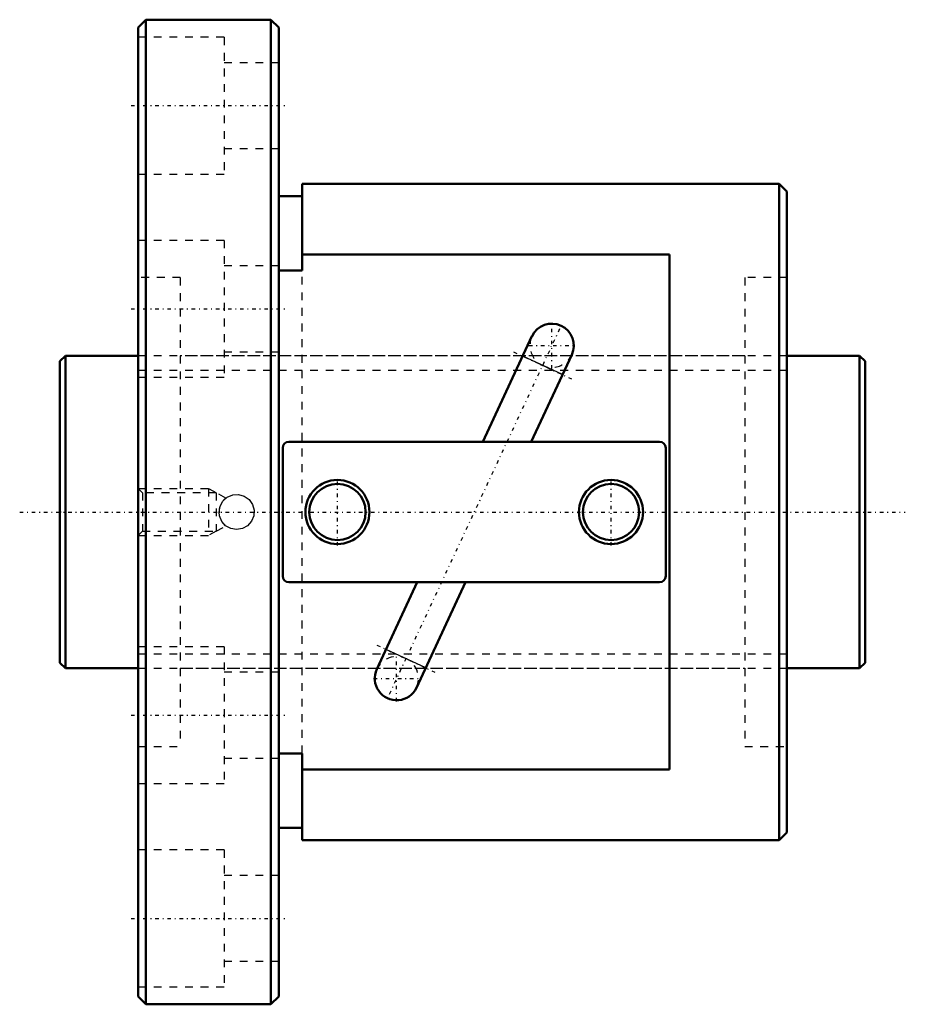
# Model space of a CAD drawing. Header units: millimetres. Extents: x -5 to 108, y -63 to 63.
import ezdxf

# ---------------------------------------------------------------- set-up
doc = ezdxf.new("R2010")
doc.units = ezdxf.units.MM
doc.linetypes.add('Center', pattern=[1.5, 0.45, -0.5, 0.05, -0.5])
doc.linetypes.add('Dashed', pattern=[2, 1, -1])
for name, color, linetype, lineweight in [('2d ConnectionPoints', 7, 'Continuous', 50), ('AM_0', 7, 'Continuous', 50), ('AM_4', 3, 'Continuous', 25), ('AM_5', 3, 'Continuous', 25), ('AM_7', 7, 'Center', 25), ('AM_9', 6, 'Dashed', 25)]:
    doc.layers.add(name, color=color, linetype=linetype, lineweight=lineweight)

# ---------------------------------------------------------------- blocks, each defined once
blk = doc.blocks.new('1_BNF_4012_2_5RR_Nut_0_in_BNF4012V_2_5RRG1_103LC0_000_rev_0')
at = {"layer": 'AM_0'}
for p, q in [((11, 63), (10, 62)), ((27, 63), (11, 63)), ((11, 63), (11, -63)), ((28, 62), (27, 63)), ((27, 63), (27, -63)), ((10, 62), (10, -62)), ((28, 62), (28, -62)), ((31, 42), (31, 30.89)), ((92, 42), (31, 42)), ((93, 41), (92, 42)), ((92, 42), (92, -42)), ((31, 40.4), (28, 40.4)), ((93, 41), (93, -41)), ((78, 32.95), (31, 32.95)), ((78, -32.95), (78, 32.95)), ((31, 30.89), (28, 30.89)), ((60.39, 22.48), (54.11, 9)), ((60.29, 9), (65.47, 20.12)), ((76.7, 9), (29.3, 9)), ((28.5, 8.2), (28.5, -8.2)), ((77.5, -8.2), (77.5, 8.2)), ((29.3, -9), (76.7, -9)), ((45.71, -9), (40.53, -20.12)), ((45.61, -22.48), (51.89, -9)), ((28, -30.89), (31, -30.89)), ((31, -30.89), (31, -42)), ((31, -32.95), (78, -32.95)), ((28, -40.4), (31, -40.4)), ((92, -42), (93, -41)), ((31, -42), (92, -42)), ((10, -62), (11, -63)), ((11, -63), (27, -63)), ((27, -63), (28, -62))]:
    blk.add_line(p, q, dxfattribs=at)
for centre, radius in [((35.5, 0), 4.1), ((70.5, 0), 4.1), ((35.5, 0), 3.6), ((70.5, 0), 3.6)]:
    blk.add_circle(centre, radius, dxfattribs=at)
for centre, radius, start, end in [((62.93, 21.3), 2.8, 335, 155), ((29.3, 8.2), 0.8, 90, 180), ((76.7, 8.2), 0.8, 0, 90), ((29.3, -8.2), 0.8, 180, 270), ((76.7, -8.2), 0.8, 270, 0), ((43.07, -21.3), 2.8, 155, 335)]:
    blk.add_arc(centre, radius, start, end, dxfattribs=at)
at = {"layer": 'AM_4'}
for p, q in [((64.28, 17.58), (59.21, 19.94)), ((46.79, -19.94), (41.72, -17.58))]:
    blk.add_line(p, q, dxfattribs=at)
at = {"layer": 'AM_5', "linetype": 'Dashed'}
for p, q in [((10, 3), (19, 3)), ((20, 2.46), (19, 3)), ((19, 3), (19, -3)), ((20, -2.46), (19, -3)), ((10, -3), (19, -3))]:
    blk.add_line(p, q, dxfattribs=at)
at = {"layer": 'AM_7'}
for p, q in [((9.1, 52), (28.9, 52)), ((9.1, 26), (28.9, 26)), ((62.93, 18.36), (62.93, 24.24)), ((63.92, 23.43), (42.08, -23.43)), ((58.04, 20.49), (65.46, 17.03)), ((59.99, 21.3), (65.87, 21.3)), ((35.5, -4.3), (35.5, 4.3)), ((70.5, -4.3), (70.5, 4.3)), ((40.54, -17.03), (47.96, -20.49)), ((43.07, -24.24), (43.07, -18.36)), ((40.13, -21.3), (46.01, -21.3)), ((9.1, -26), (28.9, -26)), ((9.1, -52), (28.9, -52))]:
    blk.add_line(p, q, dxfattribs=at)
at = {"layer": 'AM_9'}
for p, q in [((21, 60.75), (10, 60.75)), ((21, 60.75), (21, 43.25)), ((28, 57.5), (21, 57.5)), ((21, 46.5), (28, 46.5)), ((10, 43.25), (21, 43.25)), ((21, 34.75), (10, 34.75)), ((21, 34.75), (21, 17.25)), ((28, 31.5), (21, 31.5)), ((31, -30.89), (31, 30.89)), ((15.4, 30), (10, 30)), ((15.4, 30), (15.4, -30)), ((93, 30), (87.6, 30)), ((87.6, 30), (87.6, -30)), ((21, 20.5), (28, 20.5)), ((87.6, 20), (15.4, 20)), ((10, 17.25), (21, 17.25)), ((10.54, 2.46), (10, 3)), ((20, 2.46), (10.54, 2.46)), ((10.54, 2.46), (10.54, -2.46)), ((21.22, 1.78), (20, 2.46)), ((20, 2.46), (20, -2.46)), ((10, -3), (10.54, -2.46)), ((10.54, -2.46), (20, -2.46)), ((20, -2.46), (21.21, -1.78)), ((21, -17.25), (10, -17.25)), ((21, -17.25), (21, -34.75)), ((15.4, -20), (87.6, -20)), ((28, -20.5), (21, -20.5)), ((10, -30), (15.4, -30)), ((87.6, -30), (93, -30)), ((21, -31.5), (28, -31.5)), ((10, -34.75), (21, -34.75)), ((21, -43.25), (10, -43.25)), ((21, -43.25), (21, -60.75)), ((28, -46.5), (21, -46.5)), ((21, -57.5), (28, -57.5)), ((10, -60.75), (21, -60.75))]:
    blk.add_line(p, q, dxfattribs=at)
for points in [[(20.35, 0), (20.48, 0.74), (20.84, 1.4), (21.4, 1.9), (22.1, 2.19), (22.85, 2.24), (23.58, 2.03), (24.19, 1.59), (24.63, 0.98), (24.84, 0.25), (24.79, -0.5), (24.51, -1.19), (24.01, -1.76), (23.34, -2.12), (22.6, -2.25), (21.86, -2.12), (21.2, -1.76), (20.7, -1.2), (20.41, -0.5), (20.35, 0)], [(21.22, 1.78), (21.15, 1.72), (21.09, 1.67)]]:
    blk.add_lwpolyline(points, dxfattribs=at)
for centre, radius, start, end in [((62.93, 21.3), 2.8, 155, 335), ((22.6, 0), 2.25, 132.1656, 140.7057), ((22.6, 0), 2.25, 161.3737, 182.5966), ((22.6, 0), 2.25, 222.0701, 227.8344), ((43.07, -21.3), 2.8, 335, 155)]:
    blk.add_arc(centre, radius, start, end, dxfattribs=at)
blk = doc.blocks.new('2_BNF_4012_2_5RR000_Shaft_0_in_BNF4012V_2_5RRG1_103LC0_000_rev_0')
at = {"layer": 'AM_0'}
for p, q in [((0.7, 20), (0, 19.3)), ((0, 19.3), (0, -19.3)), ((10, 20), (0.7, 20)), ((0.7, 20), (0.7, -20)), ((102.3, 20), (93, 20)), ((103, 19.3), (102.3, 20)), ((102.3, 20), (102.3, -20)), ((103, 19.3), (103, -19.3)), ((0, -19.3), (0.7, -20)), ((0.7, -20), (10, -20)), ((93, -20), (102.3, -20)), ((102.3, -20), (103, -19.3))]:
    blk.add_line(p, q, dxfattribs=at)
at = {"layer": 'AM_5', "linetype": 'Dashed'}
for p, q in [((10, 18.1595), (93, 18.1595)), ((10, -18.1595), (93, -18.1595))]:
    blk.add_line(p, q, dxfattribs=at)
at = {"layer": 'AM_7'}
blk.add_line((-5.15, 0), (108.15, 0), dxfattribs=at)
at = {"layer": 'AM_9'}
for p, q in [((93, 20), (10, 20)), ((10, -20), (93, -20))]:
    blk.add_line(p, q, dxfattribs=at)

msp = doc.modelspace()

# ---------------------------------------------------------------- linework, layer by layer
at = {"layer": '2d ConnectionPoints'}
for p in [(0, 0), (10, 0)]:
    msp.add_point(p, dxfattribs=at)

# ---------------------------------------------------------------- block references
for name in ['1_BNF_4012_2_5RR_Nut_0_in_BNF4012V_2_5RRG1_103LC0_000_rev_0', '2_BNF_4012_2_5RR000_Shaft_0_in_BNF4012V_2_5RRG1_103LC0_000_rev_0']:
    msp.add_blockref(name, (0, 0))

doc.saveas('drawing.dxf')
